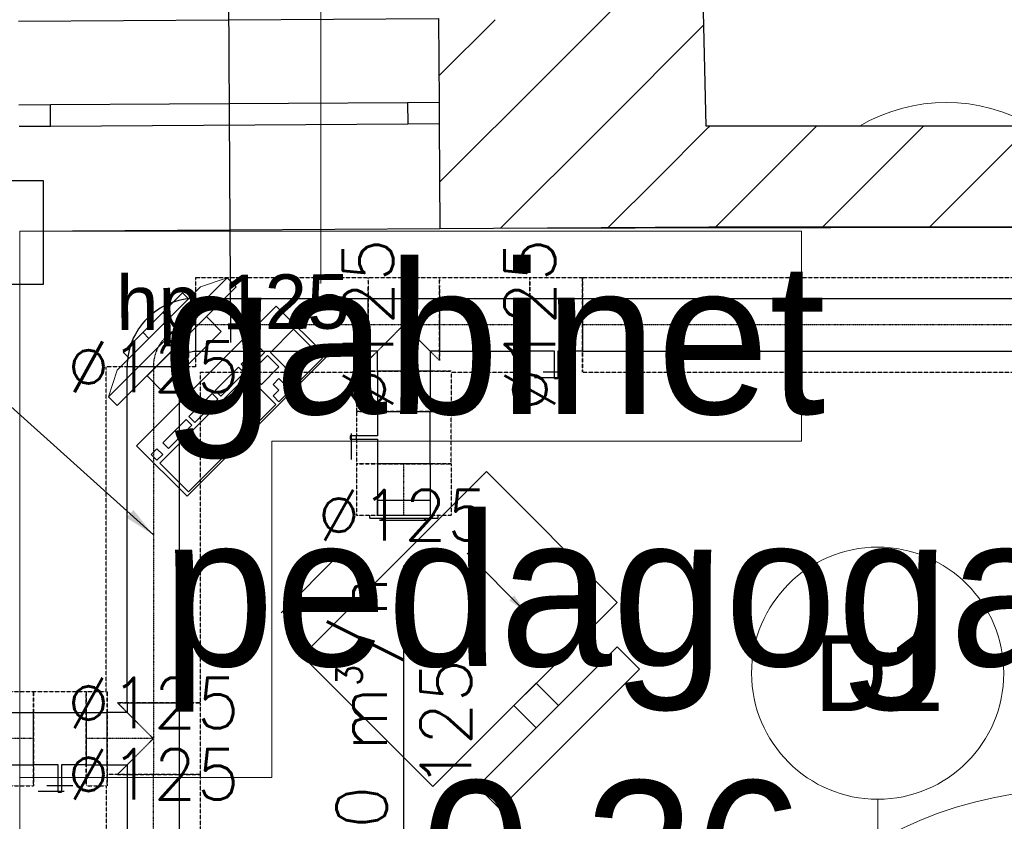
# Model space of a CAD drawing. Header units: millimetres. Extents: x -40063 to 512011, y 350190 to 687060.
# Tile 169 of 256: x 155732 to 158076, y 614873 to 616781. Entities that reach past the tile are written whole.
import ezdxf

# ---------------------------------------------------------------- set-up
doc = ezdxf.new("R2010")
doc.units = ezdxf.units.MM
doc.linetypes.add('DASHDOT', pattern=[1, 0.5, -0.25, 0, -0.25])
doc.linetypes.add('DASHED', pattern=[0.75, 0.5, -0.25])
doc.layers.get('0').update_dxf_attribs({"color": 8})
for name, color, linetype in [('Elementy Modelu - Strefy', 8, 'Continuous'), ('FLUID-N1', 7, 'Continuous'), ('FLUID-N1-120-ARRGR', 7, 'Continuous'), ('FLUID-N1-120-DIM', 7, 'Continuous'), ('FLUID-N1-120-INF', 7, 'Continuous'), ('FLUID-N1-INS', 7, 'Continuous'), ('FLUID-N1-SYM', 7, 'Continuous'), ('J_opis pomieszczeń', 8, 'Continuous'), ('Konstrukcja - Ściany zew', 8, 'Continuous'), ('Wnętrze - Umeblowanie', 8, 'Continuous'), ('X_ref', 8, 'Continuous')]:
    doc.layers.add(name, color=color, linetype=linetype)
doc.layers.add('FLUID-BILANSE', color=150, linetype='Continuous', lineweight=18)
doc.styles.add('FDBES', font='simplex.shx')
doc.styles.add('GENERATED_STYLE_1', font='arial.ttf')
doc.styles.add('GENERATED_STYLE_2', font='txt')
doc.dimstyles.new('FDBES', dxfattribs={"dimscale": 50, "dimtxt": 4, "dimasz": 2.5, "dimexe": 0.8, "dimexo": 2, "dimgap": 1, "dimtad": 1, "dimdsep": 46, "dimtxsty": 'FDBES', "dimcen": 2.5, "dimclrd": 4, "dimclre": 5, "dimadec": 0, "dimazin": 0, "dimtfac": 1, "dimtmove": 0, "dimatfit": 3, "dimfxl": 1, "dimarcsym": 0})

# ---------------------------------------------------------------- blocks, each defined once
blk = doc.blocks.new('*U14614')
at = {"color": 5, "linetype": 'Continuous', "lineweight": -2}
for p, q in [((-917, 0), (-917, 62.5)), ((917, 62.5), (917, 0)), ((-917, -62.5), (-917, 0)), ((917, 0), (917, -62.5))]:
    blk.add_line(p, q, dxfattribs=at)
at = {"color": 0, "linetype": 'ByBlock', "lineweight": -2}
for p, q in [((917, 62.5), (-917, 62.5)), ((917, -62.5), (-917, -62.5))]:
    blk.add_line(p, q, dxfattribs=at)
at = {"layer": 'FLUID-N1-INS', "color": 5, "linetype": 'DASHED', "lineweight": -3}
for p, q in [((-917, 62.5), (-917, 112.5)), ((917, 112.5), (-917, 112.5)), ((917, 112.5), (917, 62.5)), ((-917, -112.5), (-917, -62.5)), ((917, -62.5), (917, -112.5)), ((917, -112.5), (-917, -112.5))]:
    blk.add_line(p, q, dxfattribs=at)
at = {"layer": 'FLUID-N1-SYM', "color": 5, "linetype": 'DASHDOT', "lineweight": -3}
blk.add_line((-917, 0), (917, 0), dxfattribs=at)
blk = doc.blocks.new('*U14662')
at = {"color": 0, "linetype": 'ByBlock', "lineweight": -2}
for p, q in [((62.5, 0, -62.5), (-62.5, 0, -62.5)), ((-62.5, 0, 62.5), (-4, 0, 62.5)), ((-31.2, 0, 112.5), (31.2, 0, 112.5)), ((43, 0, 125), (-10.1, 0, 125)), ((-3.9, 0, 127.5), (-4, 0, 127.5)), ((-4, 0, 62.5), (-4, 0, 127.5)), ((3.9, 0, 127.5), (-3.9, 0, 127.5)), ((4, 0, 127.5), (3.9, 0, 127.5)), ((4, 0, 127.5), (4, 0, 62.5)), ((4, 0, 62.5), (62.5, 0, 62.5)), ((51.8, 0, 125), (43, 0, 125))]:
    blk.add_line(p, q, dxfattribs=at)
at = {"layer": 'FLUID-N1-INS', "color": 5, "linetype": 'DASHED', "lineweight": -3}
for p, q in [((-62.5, 0, 112.5), (-62.5, 0, -112.5)), ((62.5, 0, -112.5), (-62.5, 0, -112.5)), ((62.5, 0, -112.5), (62.5, 0, 112.5))]:
    blk.add_line(p, q, dxfattribs=at)
blk = doc.blocks.new('*U14661')
at = {"color": 5, "linetype": 'Continuous', "lineweight": -2}
for p, q in [((-107.5, 0), (-107.5, 62.5)), ((107.5, 62.5), (107.5, 0)), ((-107.5, -62.5), (-107.5, 0)), ((107.5, 0), (107.5, -62.5))]:
    blk.add_line(p, q, dxfattribs=at)
at = {"color": 0, "linetype": 'ByBlock', "lineweight": -2}
for p, q in [((107.5, 62.5), (-107.5, 62.5)), ((107.5, -62.5), (-107.5, -62.5))]:
    blk.add_line(p, q, dxfattribs=at)
at = {"layer": 'FLUID-N1-INS', "color": 5, "linetype": 'DASHED', "lineweight": -3}
for p, q in [((-107.5, 62.5), (-107.5, 112.5)), ((107.5, 112.5), (-107.5, 112.5)), ((107.5, 110.5), (107.5, 103.9)), ((107.5, 93.5), (107.5, 62.5)), ((-107.5, -112.5), (-107.5, -62.5)), ((107.5, -62.5), (107.5, -85)), ((80, -112.5), (-107.5, -112.5))]:
    blk.add_line(p, q, dxfattribs=at)
at = {"layer": 'FLUID-N1-SYM', "color": 5, "linetype": 'DASHDOT', "lineweight": -3}
blk.add_line((-107.5, 0), (107.5, 0), dxfattribs=at)
blk = doc.blocks.new('*U14660')
at = {"color": 5, "linetype": 'Continuous', "lineweight": -2}
for p, q in [((-48, 62.5), (-48, 0)), ((48, 0), (48, 62.5)), ((-48, 0), (-48, -62.5)), ((48, -62.5), (48, 0))]:
    blk.add_line(p, q, dxfattribs=at)
at = {"color": 0, "linetype": 'ByBlock', "lineweight": -2}
for p, q in [((48, 62.5), (-48, 62.5)), ((48, -62.5), (-48, -62.5))]:
    blk.add_line(p, q, dxfattribs=at)
at = {"layer": 'FLUID-N1-INS', "color": 5, "linetype": 'DASHED', "lineweight": -3}
for p, q in [((-48, 112.5), (-48, 62.5)), ((45.5, 112.5), (-48, 112.5)), ((48, 62.5), (48, 112.5)), ((-48, -62.5), (-48, -112.5)), ((48, -112.5), (48, -62.5)), ((45.5, -112.5), (-48, -112.5))]:
    blk.add_line(p, q, dxfattribs=at)
at = {"layer": 'FLUID-N1-SYM', "color": 5, "linetype": 'DASHDOT', "lineweight": -3}
for p in [(-48, 0), (45.5, 0)]:
    blk.add_line(p, (48, 0), dxfattribs=at)
blk = doc.blocks.new('*U14612')
at = {"color": 0, "linetype": 'ByBlock', "lineweight": -2}
for p, q in [((-62.5, 62.5), (-62.5, 110)), ((62.5, 110), (62.5, 62.5)), ((-85, 62.5), (-62.5, 62.5)), ((62.5, 62.5), (85, 62.5)), ((85, -62.5), (-85, -62.5))]:
    blk.add_line(p, q, dxfattribs=at)
at = {"layer": 'FLUID-N1-INS', "color": 5, "linetype": 'DASHED', "lineweight": -3}
for p, q in [((112.5, 110), (-112.5, 110)), ((-85, 85), (-85, -107.4)), ((-85, 85), (0, 0)), ((0, 0), (85, 85)), ((85, -107.4), (85, 85)), ((-85, -110.5), (-85, -112.5)), ((85, -112.5), (-85, -112.5)), ((85, -112.5), (85, -111.2))]:
    blk.add_line(p, q, dxfattribs=at)
at = {"layer": 'FLUID-N1-SYM', "color": 5, "linetype": 'DASHDOT', "lineweight": -3}
for p, q in [((0, 0), (0, 110)), ((-85, 0), (85, 0))]:
    blk.add_line(p, q, dxfattribs=at)
blk = doc.blocks.new('*U14477')
at = {"color": 5, "linetype": 'Continuous', "lineweight": -2}
for p, q in [((-205.5, 0), (-205.5, 62.5)), ((205.5, 62.5), (205.5, 0)), ((-205.5, -62.5), (-205.5, 0)), ((205.5, 0), (205.5, -62.5))]:
    blk.add_line(p, q, dxfattribs=at)
at = {"color": 0, "linetype": 'ByBlock', "lineweight": -2}
for p, q in [((205.5, 62.5), (-205.5, 62.5)), ((205.5, -62.5), (-205.5, -62.5))]:
    blk.add_line(p, q, dxfattribs=at)
at = {"layer": 'FLUID-N1-INS', "color": 5, "linetype": 'DASHED', "lineweight": -3}
for p, q in [((205.5, 112.5), (-205.5, 112.5)), ((-205.5, 103.9), (-205.5, 111.2)), ((205.5, 112.5), (205.5, 62.5)), ((-205.5, 62.5), (-205.5, 93.5)), ((-205.5, -85), (-205.5, -62.5)), ((205.5, -62.5), (205.5, -100)), ((193, -112.5), (-178, -112.5))]:
    blk.add_line(p, q, dxfattribs=at)
at = {"layer": 'FLUID-N1-SYM', "color": 5, "linetype": 'DASHDOT', "lineweight": -3}
blk.add_line((-205.5, 0), (205.5, 0), dxfattribs=at)
blk = doc.blocks.new('*U14558')
at = {"color": 5, "linetype": 'Continuous', "lineweight": -2}
for p, q in [((81.2, 80), (81.2, 81.2)), ((81.2, -42.5), (81.2, 80)), ((81.2, -43.8), (81.2, -42.5))]:
    blk.add_line(p, q, dxfattribs=at)
at = {"color": 0, "linetype": 'ByBlock', "lineweight": -2, "extrusion": (-4.23402e-24, 1.07548e-31, -1)}
blk.add_ellipse((81.2, -81.2), major_axis=(-162.5, 0), ratio=1, start_param=0, end_param=1.570797, dxfattribs=at)
at = {"color": 0, "linetype": 'ByBlock', "lineweight": -2}
blk.add_ellipse((81.2, -81.2), major_axis=(0, 37.5), ratio=1, start_param=0, end_param=1.570799, dxfattribs=at)
at = {"layer": 'FLUID-N1-SYM', "color": 5, "linetype": 'DASHDOT', "lineweight": -3, "extrusion": (-2.15551e-33, -3.9596e-49, -1)}
blk.add_ellipse((81.2, -81.2), major_axis=(-100, 0), ratio=1, start_param=0, end_param=1.570796, dxfattribs=at)
blk = doc.blocks.new('*U14659')
at = {"color": 5, "linetype": 'Continuous', "lineweight": -2}
for p, q in [((-400, 62.5), (-400, 0)), ((400, 0), (400, 62.5)), ((-400, 0), (-400, -62.5)), ((400, -62.5), (400, 0))]:
    blk.add_line(p, q, dxfattribs=at)
at = {"color": 0, "linetype": 'ByBlock', "lineweight": -2}
for p, q in [((400, 62.5), (-400, 62.5)), ((400, -62.5), (-400, -62.5))]:
    blk.add_line(p, q, dxfattribs=at)
at = {"layer": 'FLUID-N1-INS', "color": 5, "linetype": 'DASHED', "lineweight": -3}
for p, q in [((-400, 100), (-400, 62.5)), ((400, 112.5), (-387.5, 112.5)), ((400, 62.5), (400, 112.5)), ((-400, -62.5), (-400, -112.5)), ((400, -85), (400, -62.5)), ((372.5, -112.5), (-400, -112.5))]:
    blk.add_line(p, q, dxfattribs=at)
at = {"layer": 'FLUID-N1-SYM', "color": 5, "linetype": 'DASHDOT', "lineweight": -3}
for p, q in [((-400, 0), (372.5, 0)), ((372.5, 0), (400, 0))]:
    blk.add_line(p, q, dxfattribs=at)
blk = doc.blocks.new('*U14427')
at = {"color": 0, "linetype": 'ByBlock', "lineweight": -2}
for p, q in [((62.5, 0, -62.5), (-62.5, 0, -62.5)), ((-62.5, 0, 62.5), (-4, 0, 62.5)), ((-10.1, 0, 125), (-1.2, 0, 125)), ((-4, 0, 127.5), (4, 0, 127.5)), ((-4, 0, 62.5), (-4, 0, 127.5)), ((4, 0, 112.5), (-4, 0, 112.5)), ((-1.2, 0, 125), (51.8, 0, 125)), ((4, 0, 127.5), (4, 0, 62.5)), ((4, 0, 62.5), (62.5, 0, 62.5))]:
    blk.add_line(p, q, dxfattribs=at)
at = {"layer": 'FLUID-N1-INS', "color": 5, "linetype": 'DASHED', "lineweight": -3}
for p, q in [((62.5, 0, -112.5), (-62.5, 0, -112.5)), ((-62.5, 0, 112.5), (-31.2, 0, 112.5)), ((-62.5, 0, -112.5), (-62.5, 0, 112.5)), ((-31.2, 0, 112.5), (-4, 0, 112.5)), ((4, 0, 112.5), (31.2, 0, 112.5)), ((31.2, 0, 112.5), (62.5, 0, 112.5)), ((62.5, 0, 112.5), (62.5, 0, -112.5))]:
    blk.add_line(p, q, dxfattribs=at)
blk = doc.blocks.new('*U14658')
at = {"color": 5, "linetype": 'Continuous', "lineweight": -2}
for p, q in [((-61, 62.5), (-61, 0)), ((61, 0), (61, 62.5)), ((-61, 0), (-61, -62.5)), ((61, -62.5), (61, 0))]:
    blk.add_line(p, q, dxfattribs=at)
at = {"color": 0, "linetype": 'ByBlock', "lineweight": -2}
for p, q in [((61, 62.5), (-61, 62.5)), ((61, -62.5), (-61, -62.5))]:
    blk.add_line(p, q, dxfattribs=at)
at = {"layer": 'FLUID-N1-INS', "color": 5, "linetype": 'DASHED', "lineweight": -3}
for p, q in [((-61, 112.5), (-61, 62.5)), ((61, 112.5), (-61, 112.5)), ((61, 62.5), (61, 112.5)), ((-61, -62.5), (-61, -112.5)), ((61, -112.5), (61, -62.5)), ((61, -112.5), (-61, -112.5))]:
    blk.add_line(p, q, dxfattribs=at)
at = {"layer": 'FLUID-N1-SYM', "color": 5, "linetype": 'DASHDOT', "lineweight": -3}
blk.add_line((-61, 0), (61, 0), dxfattribs=at)
blk = doc.blocks.new('*U14608')
at = {"color": 0, "linetype": 'ByBlock', "lineweight": -2}
for p, q in [((-81, 0, 7), (-79.4, 0, 7)), ((-81, 0, 7), (-81, 0, 0)), ((-79.4, 0, 7), (79.4, 0, 7)), ((-62.5, 0, 0), (-62.5, 0, -35)), ((62.5, 0, -35), (-62.5, 0, -35)), ((-57.5, 0, 12), (-56.4, 0, 12)), ((-56.3, 0, 12), (-57.5, 0, 12)), ((-56.4, 0, 12), (56.4, 0, 12)), ((-55.1, 0, 11.9), (-56.3, 0, 12)), ((-53.9, 0, 11.7), (-55.1, 0, 11.9)), ((-52.7, 0, 11.4), (-53.9, 0, 11.7)), ((-51.6, 0, 11), (-52.7, 0, 11.4)), ((-50.4, 0, 10.5), (-51.6, 0, 11)), ((-49.4, 0, 9.9), (-50.4, 0, 10.5)), ((-48.5, 0, 9.2), (-49.4, 0, 9.9)), ((-47.8, 0, 8.2), (-48.5, 0, 9.2)), ((-47.5, 0, 7), (-47.8, 0, 8.2)), ((47.8, 0, 8.2), (47.5, 0, 7)), ((48.5, 0, 9.2), (47.8, 0, 8.2)), ((49.4, 0, 9.9), (48.5, 0, 9.2)), ((50.4, 0, 10.5), (49.4, 0, 9.9)), ((51.6, 0, 11), (50.4, 0, 10.5)), ((52.7, 0, 11.4), (51.6, 0, 11)), ((53.9, 0, 11.7), (52.7, 0, 11.4)), ((55.1, 0, 11.9), (53.9, 0, 11.7)), ((56.3, 0, 12), (55.1, 0, 11.9)), ((57.5, 0, 12), (56.3, 0, 12)), ((56.4, 0, 12), (57.5, 0, 12)), ((62.5, 0, -35), (62.5, 0, 0)), ((79.4, 0, 7), (81, 0, 7)), ((81, 0, 0), (81, 0, 7))]:
    blk.add_line(p, q, dxfattribs=at)
blk = doc.blocks.new('*U14492')
at = {"color": 5, "linetype": 'Continuous', "lineweight": -2}
for p, q in [((-25, 0), (-25, 62.5)), ((25, 62.5), (25, 0)), ((-25, -62.5), (-25, 0)), ((25, 0), (25, -62.5))]:
    blk.add_line(p, q, dxfattribs=at)
at = {"color": 0, "linetype": 'ByBlock', "lineweight": -2}
for p, q in [((25, 62.5), (-25, 62.5)), ((25, -62.5), (-25, -62.5))]:
    blk.add_line(p, q, dxfattribs=at)
at = {"layer": 'FLUID-N1-INS', "color": 5, "linetype": 'DASHED', "lineweight": -3}
for p, q in [((-25, 62.5), (-25, 112.5)), ((25, 112.5), (-22.5, 112.5)), ((25, 112.5), (25, 62.5)), ((-25, -112.5), (-25, -62.5)), ((25, -62.5), (25, -112.5)), ((25, -112.5), (-22.5, -112.5))]:
    blk.add_line(p, q, dxfattribs=at)
at = {"layer": 'FLUID-N1-SYM', "color": 5, "linetype": 'DASHDOT', "lineweight": -3}
for q in [(25, 0), (-22.5, 0)]:
    blk.add_line((-25, 0), q, dxfattribs=at)
blk = doc.blocks.new('*U14646')
at = {"color": 0, "linetype": 'ByBlock', "lineweight": -2}
for p, q in [((-62.5, 62.5), (-62.5, 110)), ((62.5, 110), (62.5, 62.5)), ((-85, 62.5), (-62.5, 62.5)), ((62.5, 62.5), (85, 62.5)), ((85, -62.5), (-85, -62.5))]:
    blk.add_line(p, q, dxfattribs=at)
at = {"color": 5, "linetype": 'Continuous', "lineweight": -2}
for p, q in [((-85, 61.3), (-85, 62.5)), ((-85, -6.1), (-85, 12.2)), ((-85, -62.5), (-85, -61.3))]:
    blk.add_line(p, q, dxfattribs=at)
at = {"layer": 'FLUID-N1-INS', "color": 5, "linetype": 'DASHED', "lineweight": -3}
for p, q in [((-112.5, 110), (112.5, 110)), ((-85, 62.5), (-85, 85)), ((0, 0), (-85, 85)), ((85, 85), (0, 0)), ((85, 85), (85, -112.5)), ((-85, 12.2), (-85, 61.3)), ((-85, -61.3), (-85, -6.1)), ((-85, -112.5), (-85, -62.5)), ((85, -112.5), (-85, -112.5))]:
    blk.add_line(p, q, dxfattribs=at)
at = {"layer": 'FLUID-N1-SYM', "color": 5, "linetype": 'DASHDOT', "lineweight": -3}
for p, q in [((0, 0), (0, 110)), ((-85, 0), (85, 0))]:
    blk.add_line(p, q, dxfattribs=at)
blk = doc.blocks.new('*U14507')
at = {"color": 0, "linetype": 'ByBlock', "lineweight": -2}
for p, q in [((158.5, 0, -62.5), (-158.5, 0, -62.5)), ((-158.5, 0, 62.5), (158.5, 0, 62.5))]:
    blk.add_line(p, q, dxfattribs=at)
at = {"layer": 'FLUID-N1-INS', "color": 5, "linetype": 'DASHED', "lineweight": -3}
for p, q in [((131, 0, -112.5), (-158.5, 0, -112.5)), ((-158.5, 0, 112.5), (158.5, 0, 112.5)), ((-158.5, 0, -112.5), (-158.5, 0, 112.5)), ((158.5, 0, 112.5), (158.5, 0, -110))]:
    blk.add_line(p, q, dxfattribs=at)
at = {"layer": 'FLUID-N1-SYM', "color": 5, "linetype": 'DASHDOT', "lineweight": -3}
for p, q in [((-158.5, 0), (131, 0)), ((-158.5, 0), (-151.6, 0)), ((131, 0), (158.5, 0))]:
    blk.add_line(p, q, dxfattribs=at)
blk = doc.blocks.new('*U14657')
at = {"color": 0, "linetype": 'ByBlock', "lineweight": -2}
for p, q in [((62.5, 0, -62.5), (-62.5, 0, -62.5)), ((-62.5, 0, 62.5), (-4, 0, 62.5)), ((-31.2, 0, 112.5), (31.2, 0, 112.5)), ((43, 0, 125), (-10.1, 0, 125)), ((-3.9, 0, 127.5), (-4, 0, 127.5)), ((-4, 0, 62.5), (-4, 0, 127.5)), ((3.9, 0, 127.5), (-3.9, 0, 127.5)), ((4, 0, 127.5), (3.9, 0, 127.5)), ((4, 0, 127.5), (4, 0, 62.5)), ((4, 0, 62.5), (62.5, 0, 62.5)), ((51.8, 0, 125), (43, 0, 125))]:
    blk.add_line(p, q, dxfattribs=at)
at = {"layer": 'FLUID-N1-INS', "color": 5, "linetype": 'DASHED', "lineweight": -3}
for p, q in [((-62.5, 0, 112.5), (-62.5, 0, -112.5)), ((62.5, 0, -112.5), (-62.5, 0, -112.5)), ((62.5, 0, -112.5), (62.5, 0, 112.5))]:
    blk.add_line(p, q, dxfattribs=at)
blk = doc.blocks.new('*U14656')
at = {"color": 5, "linetype": 'Continuous', "lineweight": -2}
for p, q in [((-76.5, 0), (-76.5, 62.5)), ((76.5, 62.5), (76.5, 0)), ((-76.5, -62.5), (-76.5, 0)), ((76.5, 0), (76.5, -62.5))]:
    blk.add_line(p, q, dxfattribs=at)
at = {"color": 0, "linetype": 'ByBlock', "lineweight": -2}
for p, q in [((76.5, 62.5), (-76.5, 62.5)), ((76.5, -62.5), (-76.5, -62.5))]:
    blk.add_line(p, q, dxfattribs=at)
at = {"layer": 'FLUID-N1-INS', "color": 5, "linetype": 'DASHED', "lineweight": -3}
for p, q in [((-76.5, 62.5), (-76.5, 112.5)), ((76.5, 112.5), (-76.5, 112.5)), ((76.5, 112.5), (76.5, 62.5)), ((-76.5, -112.5), (-76.5, -62.5)), ((76.5, -62.5), (76.5, -112.5)), ((76.5, -112.5), (-76.5, -112.5))]:
    blk.add_line(p, q, dxfattribs=at)
at = {"layer": 'FLUID-N1-SYM', "color": 5, "linetype": 'DASHDOT', "lineweight": -3}
blk.add_line((-76.5, 0), (76.5, 0), dxfattribs=at)
blk = doc.blocks.new('fdgdfg')
at = {"layer": 'Elementy Modelu - Strefy', "linetype": 'Continuous', "lineweight": 0}
blk.add_line((-186460.5, 466239.9), (-186316.2, 460139.9), dxfattribs=at)
at = {"layer": 'Elementy Modelu - Strefy', "color": 8, "linetype": 'Continuous', "lineweight": 0}
for p, q in [((-186316.2, 460139.9), (-181300.3, 460139.9)), ((-187950.2, 459889.5), (-186950.2, 459895.8)), ((-186950.2, 459895.8), (-184960.3, 459899.9)), ((-187950.2, 457639.9), (-187950.2, 459889.5))]:
    blk.add_line(p, q, dxfattribs=at)
at = {"layer": 'Konstrukcja - Ściany zew', "linetype": 'Continuous'}
for p, q in [((-187457.4, 461032.5), (-187448.5, 459624.4)), ((-186316.2, 460139.9), (-186336.2, 460987.1)), ((-186689.5, 460267.7), (-186327.8, 460629.4)), ((-187953.4, 460389.5), (-186953.4, 460395.8)), ((-186953.4, 460395.8), (-186952.1, 460195.8)), ((-186952.5, 460259.2), (-186818.7, 460393)), ((-186560.3, 460142.3), (-186321.9, 460380.7)), ((-186950.9, 460006.2), (-186689.5, 460267.7)), ((-187877.1, 460190), (-187952.1, 460189.5)), ((-187027.1, 460195.4), (-187877.1, 460190)), ((-187876.8, 460140), (-187877.1, 460190)), ((-186952.1, 460195.8), (-187027.1, 460195.4)), ((-187027.1, 460195.4), (-187026.8, 460145.4)), ((-186952.1, 460195.8), (-186951.8, 460145.8)), ((-186952.1, 460195.8), (-186951.8, 460145.8)), ((-187951.8, 460139.5), (-187876.8, 460140)), ((-187876.8, 460140), (-187026.8, 460145.4)), ((-187026.8, 460145.4), (-186951.8, 460145.8)), ((-186951.8, 460145.8), (-186950.2, 459895.8)), ((-186805.9, 459896.7), (-186560.3, 460142.3)), ((-186431.1, 460016.9), (-186316, 460132.1)), ((-181300.3, 460139.9), (-186316.2, 460139.9)), ((-186316, 460132.1), (-186308.2, 460139.9)), ((-186293.6, 459899.9), (-186053.6, 460139.9)), ((-186039, 459899.9), (-185799, 460139.9)), ((-185784.5, 459899.9), (-185544.5, 460139.9)), ((-186549.7, 459898.4), (-186431.1, 460016.9)), ((-187950.2, 459889.5), (-186950.2, 459895.8)), ((-186950.2, 459895.8), (-186310.5, 459899.9)), ((-186310.5, 459899.9), (-184960.3, 459899.9))]:
    blk.add_line(p, q, dxfattribs=at)
at = {"layer": 'Konstrukcja - Ściany zew', "color": 8, "linetype": 'Continuous', "lineweight": 13}
blk.add_line((-185908.3, 458537.6), (-185908.3, 456919.9), dxfattribs=at)
for centre, radius, start, end in [((-185745.1, 459787.1), 408.9, 59.6181, 120.3819), ((-185908.3, 458837.6), 300, 0, 180), ((-185908.3, 458837.6), 300, 180, 0), ((-185448.3, 457639.9), 920, 90, 180)]:
    blk.add_arc(centre, radius, start, end, dxfattribs=at)
at = {"layer": 'Wnętrze - Umeblowanie', "color": 8, "linetype": 'Continuous', "lineweight": 13}
for p, q in [((-187950.2, 459889.5), (-187950.2, 458589.5)), ((-186089.9, 459889.5), (-187950.2, 459889.5)), ((-186089.9, 459389.5), (-186089.9, 459889.5)), ((-187456.3, 459778.4), (-187739.1, 459495.6)), ((-187456.3, 459778.4), (-187519.9, 459757.2)), ((-187435.1, 459757.2), (-187456.3, 459778.4)), ((-187717.9, 459474.4), (-187435.1, 459757.2)), ((-187717.9, 459559.2), (-187519.9, 459757.2)), ((-187562.4, 459743.1), (-187703.8, 459601.7)), ((-187689.6, 459587.5), (-187548.2, 459728.9)), ((-187548.2, 459728.9), (-187562.4, 459743.1)), ((-187339.6, 459711.3), (-187672, 459378.9)), ((-187219.4, 459591), (-187339.6, 459711.3)), ((-187505.8, 459686.5), (-187647.2, 459545.1)), ((-187595.3, 459681.8), (-187609.5, 459695.9)), ((-187470.4, 459651.1), (-187505.8, 459686.5)), ((-187642.5, 459634.6), (-187656.6, 459648.8)), ((-187611.8, 459509.7), (-187470.4, 459651.1)), ((-187298.3, 459656.1), (-187353.7, 459600.7)), ((-187229.8, 459587.5), (-187298.3, 459656.1)), ((-187381.2, 459614.4), (-187422.8, 459572.8)), ((-187367.5, 459600.7), (-187381.2, 459614.4)), ((-187703.8, 459601.7), (-187689.6, 459587.5)), ((-187551.7, 459258.7), (-187219.4, 459591)), ((-187409, 459559.1), (-187367.5, 459600.7)), ((-187360.6, 459593.8), (-187402.2, 459552.3)), ((-187333.2, 459566.4), (-187360.6, 459593.8)), ((-187353.7, 459600.7), (-187285.1, 459532.2)), ((-187429.7, 459565.9), (-187485.1, 459510.5)), ((-187416, 459552.2), (-187429.7, 459565.9)), ((-187422.8, 459572.8), (-187409, 459559.1)), ((-187374.8, 459524.8), (-187333.2, 459566.4)), ((-187285.1, 459532.2), (-187229.8, 459587.5)), ((-187739.1, 459495.6), (-187717.9, 459559.2)), ((-187647.2, 459545.1), (-187611.8, 459509.7)), ((-187409.1, 459545.3), (-187616.8, 459337.6)), ((-187471.4, 459496.8), (-187416, 459552.2)), ((-187340.5, 459476.8), (-187409.1, 459545.3)), ((-187402.2, 459552.3), (-187374.8, 459524.8)), ((-187333.3, 459538.8), (-187347.2, 459525)), ((-187347.2, 459525), (-187333.5, 459511.3)), ((-187333.6, 459483.7), (-187292.1, 459525.2)), ((-187319.6, 459525.1), (-187333.3, 459538.8)), ((-187305.8, 459538.9), (-187319.6, 459525.1)), ((-187292.1, 459525.2), (-187305.8, 459538.9)), ((-187739.1, 459495.6), (-187717.9, 459474.4)), ((-187492, 459503.6), (-187547.4, 459448.2)), ((-187478.3, 459489.9), (-187492, 459503.6)), ((-187485.1, 459510.5), (-187471.4, 459496.8)), ((-187333.5, 459511.3), (-187347.3, 459497.4)), ((-187347.3, 459497.4), (-187333.6, 459483.7)), ((-187548.2, 459269.1), (-187340.5, 459476.8)), ((-187533.7, 459434.5), (-187478.3, 459489.9)), ((-187547.4, 459448.2), (-187533.7, 459434.5)), ((-187554.3, 459441.3), (-187609.7, 459385.9)), ((-187596, 459372.2), (-187540.6, 459427.6)), ((-187540.6, 459427.6), (-187554.3, 459441.3)), ((-187672, 459378.9), (-187551.7, 459258.7)), ((-187609.7, 459385.9), (-187596, 459372.2)), ((-187350.2, 458589.5), (-187350.2, 459389.5)), ((-187350.2, 459389.5), (-186089.9, 459389.5)), ((-187623.5, 459372), (-187637.4, 459358.2)), ((-187637.4, 459358.2), (-187623.7, 459344.5)), ((-187623.7, 459344.5), (-187609.8, 459358.3)), ((-187609.8, 459358.3), (-187623.5, 459372)), ((-187616.8, 459337.6), (-187548.2, 459269.1)), ((-186839.6, 459317.3), (-187278, 458878.9)), ((-186528.5, 459006.2), (-186839.6, 459317.3)), ((-186966.9, 458567.8), (-186528.5, 459006.2)), ((-186528.5, 458900.1), (-186860.8, 458567.8)), ((-186475.5, 458847.1), (-186528.5, 458900.1)), ((-187278, 458878.9), (-186966.9, 458567.8)), ((-186807.8, 458514.8), (-186475.5, 458847.1)), ((-186721.2, 458813.5), (-186774.2, 458760.5)), ((-186668.1, 458760.5), (-186721.2, 458813.5)), ((-186774.2, 458760.5), (-186721.2, 458707.4)), ((-186721.2, 458707.4), (-186668.1, 458760.5)), ((-187950.2, 458589.5), (-187350.2, 458589.5)), ((-186860.8, 458567.8), (-186807.8, 458514.8))]:
    blk.add_line(p, q, dxfattribs=at)
at = {"layer": 'Elementy Modelu - Strefy', "color": 8, "lineweight": 13, "style": 'GENERATED_STYLE_2'}
blk.add_text('0.36', height=350, dxfattribs=at).set_placement((-186995.1, 458231.8))
at = {"layer": 'J_opis pomieszczeń', "color": 8, "linetype": 'Continuous', "lineweight": 13, "style": 'GENERATED_STYLE_2'}
for s, p in [('gabinet', (-187611.8, 459454.8)), ('pedagoga', (-187611.8, 458854.8))]:
    blk.add_text(s, height=359.99, dxfattribs=at).set_placement(p)
at = {"layer": 'Konstrukcja - Ściany zew', "color": 8, "lineweight": 13, "style": 'GENERATED_STYLE_2'}
blk.add_text('D1', height=180, dxfattribs=at).set_placement((-186059.1, 458747.6))
at = {"layer": 'Konstrukcja - Ściany zew', "insert": (-187720.1, 459615), "char_height": 130, "attachment_point": 7, "rotation": 0.3618, "style": 'GENERATED_STYLE_1'}
blk.add_mtext('{hp 125}', dxfattribs=at)
blk = doc.blocks.new('*U6545')
at = {"color": 7, "insert": (0, -377.1), "char_height": 120, "attachment_point": 5, "rotation": 90, "style": 'FDBES'}
blk.add_mtext('60 m{\\A2;\\H0.5x;3}/h\\P125', dxfattribs=at)
at = {"color": 7}
blk.add_leader([(0, -754.3), (0, 0)], dimstyle='FDBES', override={"dimscale": 20, "dimclrd": 7}, dxfattribs=at)
blk = doc.blocks.new('*U6546')
at = {"color": 7}
blk.add_leader([(141.4, -141.4), (0, 0)], dimstyle='FDBES', override={"dimscale": 20, "dimclrd": 7}, dxfattribs=at)
blk = doc.blocks.new('*U6547')
at = {"color": 7}
blk.add_leader([(-141.4, -141.4), (0, 0)], dimstyle='FDBES', override={"dimscale": 20, "dimclrd": 7}, dxfattribs=at)
blk = doc.blocks.new('*U14363')
at = {"color": 7, "lineweight": -2}
blk.add_lwpolyline([(-1338.8, 843.7), (-262.2, 843.7), (-262.2, 595.7), (-1338.8, 595.7)], close=True, dxfattribs=at)
at = {"color": 7, "insert": (-800.5, 719.7), "char_height": 120, "attachment_point": 5, "line_spacing_factor": 1.1, "style": 'FDBES'}
blk.add_mtext('OK 3.00 m', dxfattribs=at)
at = {"color": 7}
blk.add_leader([(0, 0), (-662.6, 595.7)], dimstyle='FDBES', override={"dimscale": 30, "dimclrd": 7, "dimclre": 7}, dxfattribs=at)

msp = doc.modelspace()

# ---------------------------------------------------------------- linework, layer by layer
at = {"layer": 'FLUID-BILANSE'}
msp.add_line((156449.34337, 618202.19857), (156449.34337, 616152.51461), dxfattribs=at)

# ---------------------------------------------------------------- block references
at = {"layer": 'FLUID-N1', "color": 5, "linetype": 'Continuous', "extrusion": (-1.22465e-16, 0, -1)}
for name, p in [('*U14477', (-156355.93408, 616054.34846, -2998)), ('*U14661', (-156838.93408, 616054.34846, -2998)), ('*U14614', (-157988.43408, 616054.34846, -2998))]:
    msp.add_blockref(name, p, dxfattribs=at)
at = {"layer": 'FLUID-N1', "color": 5, "linetype": 'Continuous'}
for name, p, rotation in [('*U14612', (156646.43408, 616054.34846, 2998), 180), ('*U14659', (156050.43408, 615554.38483, 2998), 270), ('*U14660', (156646.43408, 615896.34846, 2998), 90), ('*U14658', (156646.43408, 615662.34846, 2998), 90)]:
    msp.add_blockref(name, p, dxfattribs=dict(at, rotation=rotation))
at = {"layer": 'FLUID-N1', "color": 5, "linetype": 'Continuous', "extrusion": (-2.46519e-32, -1, -6.12323e-17), "rotation": 180}
for name, p in [('*U14662', (157008.93408, 2998, -616054.34846)), ('*U14657', (155827.93408, 2998, -615069.42121))]:
    msp.add_blockref(name, p, dxfattribs=at)
at = {"layer": 'FLUID-N1', "color": 5, "linetype": 'Continuous', "extrusion": (-1.22465e-16, 0, -1)}
for name, p, rotation in [('*U14558', (-156069.18408, 616035.59846, -2998), 270), ('*U14656', (-155688.90574, 615069.42121, -2998), 360)]:
    msp.add_blockref(name, p, dxfattribs=dict(at, rotation=rotation))
at = {"layer": 'FLUID-N1', "color": 5, "linetype": 'Continuous', "extrusion": (-1, 1.83697e-16, 6.12323e-17)}
msp.add_blockref('*U14427', (-615785.84846, 2998, -156646.43408), dxfattribs=at)
at = {"layer": 'FLUID-N1', "color": 5, "linetype": 'Continuous', "extrusion": (-6.12323e-17, -1, 6.12323e-17)}
msp.add_blockref('*U14608', (156646.43408, 2998, -615601.34846), dxfattribs=at)
at = {"layer": 'FLUID-N1', "color": 5, "linetype": 'Continuous', "extrusion": (1.22465e-16, 0, -1), "rotation": 360}
msp.add_blockref('*U14492', (-155915.43408, 615069.42121, -2998), dxfattribs=at)
at = {"layer": 'FLUID-N1', "color": 5, "linetype": 'Continuous', "extrusion": (2.44929e-16, -1.22465e-16, -1), "rotation": 270}
msp.add_blockref('*U14646', (-156050.43408, 615069.42121, -2998), dxfattribs=at)
at = {"layer": 'FLUID-N1', "color": 5, "linetype": 'Continuous', "extrusion": (1, -1.22465e-16, -6.12323e-17), "rotation": 360}
msp.add_blockref('*U14507', (614825.88885, 2998, 156050.43408), dxfattribs=at)
at = {"layer": 'FLUID-N1-120-ARRGR'}
for name, p in [('*U6547', (156495.7234, 615510.63778, 2998)), ('*U6546', (156797.14476, 615510.63778, 2998)), ('*U6545', (156646.43408, 615481.34846, 2998))]:
    msp.add_blockref(name, p, dxfattribs=at)
at = {"layer": 'FLUID-N1-120-INF', "linetype": 'ByBlock'}
msp.add_blockref('*U14363', (156050.43408, 615554.38483, 2998), dxfattribs=at)
at = {"layer": 'X_ref'}
msp.add_blockref('fdgdfg', (343682.59614, 156387.58931), dxfattribs=at)

# ---------------------------------------------------------------- texts
at = {"layer": 'FLUID-N1-120-DIM', "color": 7, "char_height": 120, "attachment_point": 5, "rotation": 90, "style": 'FDBES'}
for insert in [(156561.43408, 616054.34846, 2998), (156946.43408, 616054.34846, 2998)]:
    msp.add_mtext('∅125\\P', dxfattribs=dict(at, insert=insert))
at = {"layer": 'FLUID-N1-120-DIM', "color": 7, "char_height": 120, "attachment_point": 5, "style": 'FDBES'}
for insert in [(156050.43408, 615954.38483, 2998), (156646.43408, 615601.34846, 2998), (156050.43408, 615154.42121, 2998), (156050.43408, 614984.38885, 2998)]:
    msp.add_mtext('∅125\\P', dxfattribs=dict(at, insert=insert))

doc.saveas('drawing.dxf')
